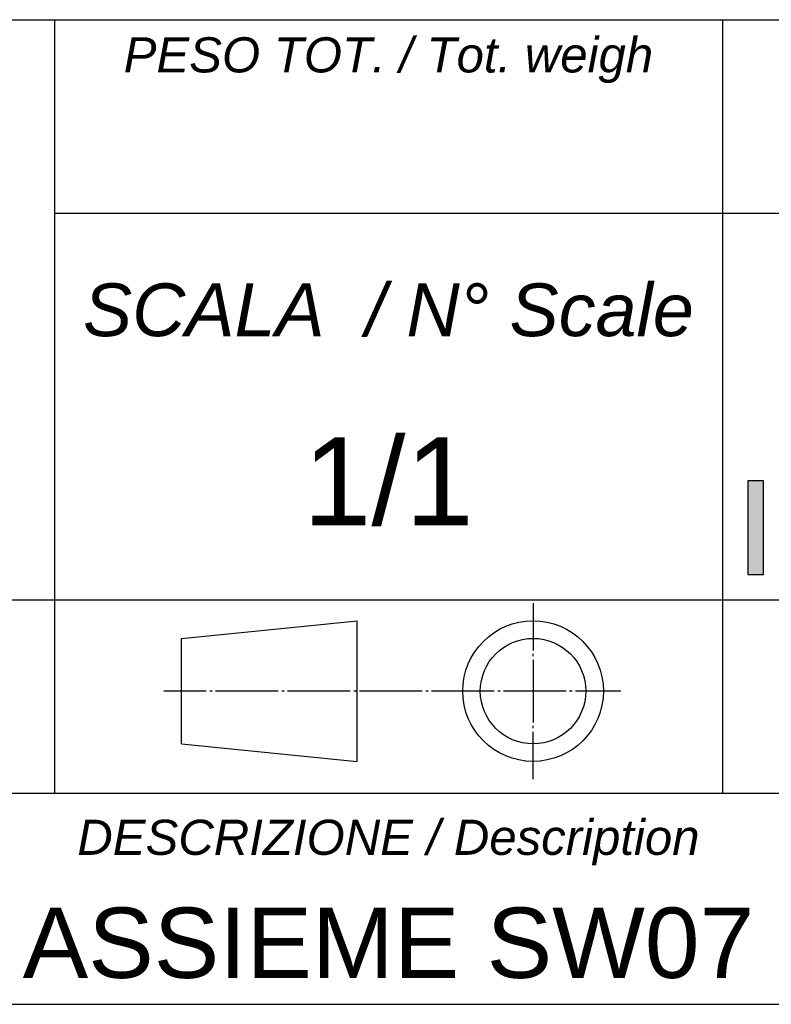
# Model space of a CAD drawing. Extents: x -922 to 1181, y 8 to 1308.
# Tile 15 of 20: x 1063 to 1106, y 8 to 64. Entities that reach past the tile are written whole.
import ezdxf

# ---------------------------------------------------------------- set-up
doc = ezdxf.new("R2010")
doc.units = 0
doc.header["$LTSCALE"] = 65.395
doc.layers.get('0').update_dxf_attribs({"linetype": 'CONTINUOUS'})
doc.layers.add('7_ALL_NOTE', color=7, linetype='CONTINUOUS')
doc.styles.add('TEXTSTYLE_2', font='ariali.ttf')
doc.styles.add('TEXTSTYLE_3', font='arial.ttf')

# ---------------------------------------------------------------- blocks, each defined once
blk = doc.blocks.new('SICOR_LOGO_BL0', base_point=(1142.225, 40.445))
at = {"color": 1, "linetype": 'CONTINUOUS'}
for p, q in [((1105.336, 37.781), (1104.447, 37.781)), ((1104.447, 37.781), (1104.447, 32.448)), ((1105.336, 37.781), (1104.447, 37.781)), ((1104.447, 37.781), (1104.447, 32.448)), ((1104.447, 37.781), (1104.447, 32.448)), ((1105.336, 37.781), (1104.447, 37.781)), ((1105.336, 32.448), (1105.336, 37.781)), ((1105.336, 32.448), (1105.336, 37.781)), ((1105.336, 32.448), (1105.336, 37.781)), ((1104.447, 32.448), (1105.336, 32.448)), ((1104.447, 32.448), (1105.336, 32.448)), ((1104.447, 32.448), (1105.336, 32.448))]:
    blk.add_line(p, q, dxfattribs=at)
for points in [[(1104.447, 32.448), (1104.447, 37.781), (1105.336, 37.781)], [(1105.336, 37.781), (1105.336, 32.448), (1104.447, 32.448)]]:
    blk.add_solid(points, dxfattribs=at)
blk = doc.blocks.new('PROIEZIONE_01_BL1', base_point=(1084.228, 25.814))
at = {"color": 1, "linetype": 'CONTINUOUS'}
for p, q in [((1092.228, 30.814), (1092.228, 28.128)), ((1072.228, 28.814), (1082.228, 29.814)), ((1082.228, 21.814), (1082.228, 29.814)), ((1072.228, 22.814), (1072.228, 28.814)), ((1092.228, 27.794), (1092.228, 27.928)), ((1092.228, 27.594), (1092.228, 24.034)), ((1073.639, 25.814), (1071.228, 25.814)), ((1073.973, 25.814), (1073.839, 25.814)), ((1077.733, 25.814), (1074.173, 25.814)), ((1078.067, 25.814), (1077.933, 25.814)), ((1081.827, 25.814), (1078.267, 25.814)), ((1082.161, 25.814), (1082.027, 25.814)), ((1085.921, 25.814), (1082.361, 25.814)), ((1086.255, 25.814), (1086.121, 25.814)), ((1090.015, 25.814), (1086.455, 25.814)), ((1090.349, 25.814), (1090.215, 25.814)), ((1094.11, 25.814), (1090.549, 25.814)), ((1094.443, 25.814), (1094.31, 25.814)), ((1097.228, 25.814), (1094.643, 25.814)), ((1092.228, 23.7), (1092.228, 23.834)), ((1092.228, 20.814), (1092.228, 23.5)), ((1072.228, 22.814), (1082.228, 21.814))]:
    blk.add_line(p, q, dxfattribs=at)
for radius in [4, 3]:
    blk.add_circle((1092.228, 25.814), radius, dxfattribs=at)

msp = doc.modelspace()

# ---------------------------------------------------------------- linework, layer by layer
at = {"color": 2, "linetype": 'CONTINUOUS'}
for p, q in [((987, 64), (1181, 64)), ((1065, 64), (1065, 20)), ((1103, 64), (1103, 20)), ((1065, 53), (1181, 53)), ((987, 31), (1181, 31)), ((987, 20), (1181, 20)), ((987, 8), (1181, 8))]:
    msp.add_line(p, q, dxfattribs=at)
at = {"color": 7, "linetype": 'CONTINUOUS'}
msp.add_line((8, 8), (1181, 8), dxfattribs=at)

# ---------------------------------------------------------------- block references
at = {"color": 2, "linetype": 'CONTINUOUS'}
for name, p in [('SICOR_LOGO_BL0', (1142.225, 40.445)), ('PROIEZIONE_01_BL1', (1084.228, 25.814))]:
    msp.add_blockref(name, p, dxfattribs=at)

# ---------------------------------------------------------------- texts
at = {"layer": '7_ALL_NOTE', "color": 1, "linetype": 'CONTINUOUS', "attachment_point": 2}
for s, insert, char_height, width, style in [('PESO TOT. / Tot. weigh', (1084, 63), 2, 30.05948, 'TEXTSTYLE_2'), ('SCALA  / N° Scale', (1084, 49), 3, 34.68401, 'TEXTSTYLE_2'), ('1/1', (1084, 40.25), 5, 9.7026, 'TEXTSTYLE_3'), ('DESCRIZIONE / Description', (1084, 18.5), 2, 35.33829, 'TEXTSTYLE_2'), ('ASSIEME SW07', (1084, 13.5), 4, 41.51673, 'TEXTSTYLE_3')]:
    msp.add_mtext(s, dxfattribs=dict(at, insert=insert, char_height=char_height, width=width, style=style))

doc.saveas('drawing.dxf')
